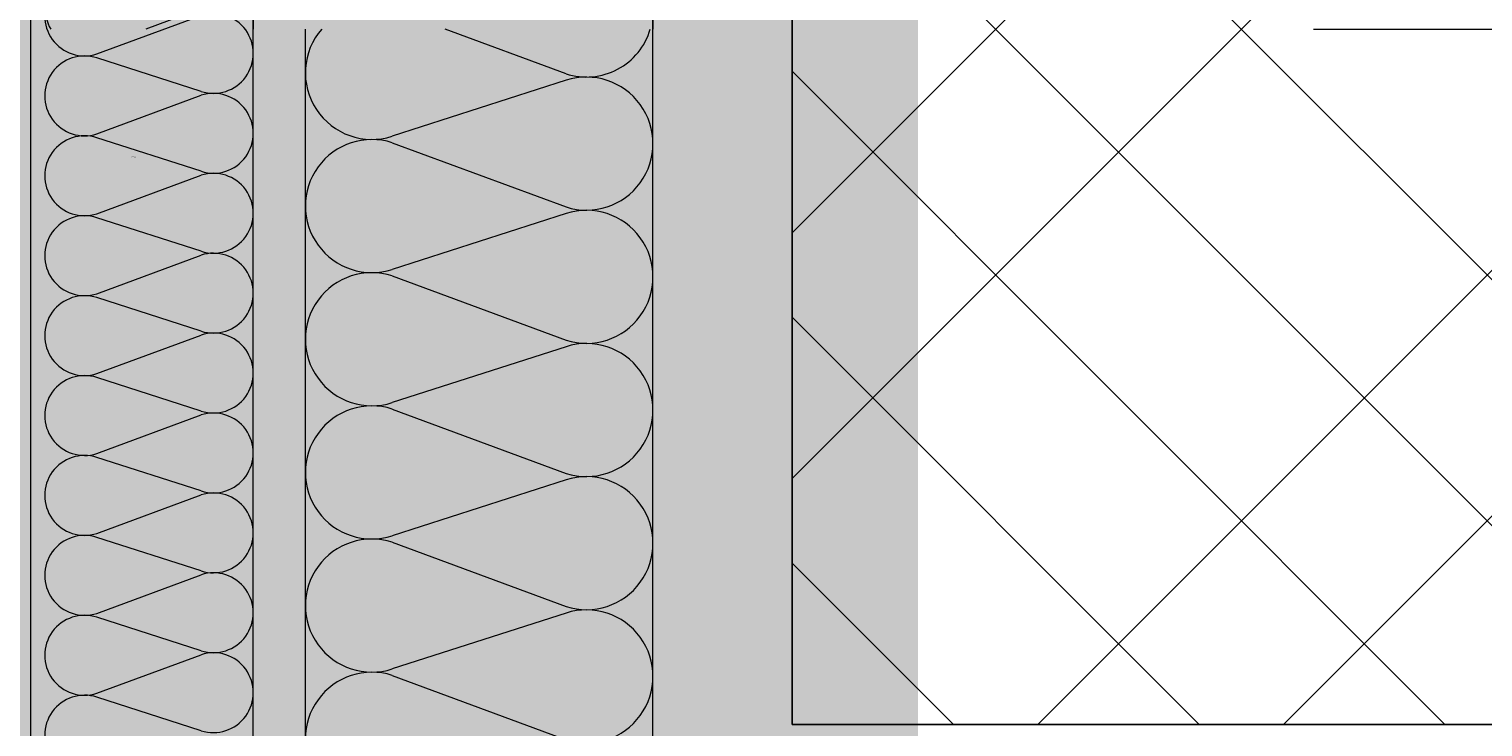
# Model space of a CAD drawing. Extents: x -620 to 300, y 62 to 1112.
# Tile 102 of 235: x -463.97 to -455.6, y 380.44 to 384.45. Entities that reach past the tile are written whole.
import ezdxf

# ---------------------------------------------------------------- set-up
doc = ezdxf.new("R2010")
doc.units = 0
doc.layers.get('0').update_dxf_attribs({"lineweight": 13})
for name, color, linetype, lineweight, true_color in [('30 -33 Aussenwände- 3 Aussenstützen', 7, 'Continuous', 50, 0x0000dd), ('30 -33 Aussenwände- 7 Fassade_ Elemente', 7, 'Continuous', 9, 0x00aacc), ('70 -72 Beschriftung- 1 Beschriftung allgemein', 7, 'Continuous', 9, 0xff6633), ('iwb_Layout BA_Markierung', 7, 'Continuous', 9, 0xbadcdc)]:
    doc.layers.add(name, color=color, linetype=linetype, lineweight=lineweight, true_color=true_color)
doc.styles.get("Standard").update_dxf_attribs({"font": 'ARIALN.TTF'})

# ---------------------------------------------------------------- blocks, each defined once
blk = doc.blocks.new('Polygon-A06CPVDTL0')
at = {"color": 0, "linetype": 'ByBlock', "lineweight": -2, "ltscale": 0.13}
blk.add_solid([(-458.9028, 86.6086), (-538.6311, 86.3963), (-458.7357, 1083.8135), (-538.6311, 1083.8135)], dxfattribs=at)
blk = doc.blocks.new('Referenz-A06CPVE6L0')
at = {"layer": '30 -33 Aussenwände- 3 Aussenstützen', "color": 0, "lineweight": 9}
for p, q in [((-452.9927, 388.4534), (-459.5785, 381.8676)), ((-454.4069, 388.4534), (-459.5785, 383.2818)), ((-459.5785, 387.0392), (-452.9927, 380.4534)), ((-451.5785, 387.0392), (-458.1643, 380.4534)), ((-459.5785, 385.625), (-454.4069, 380.4534)), ((-451.5785, 385.625), (-456.7501, 380.4534)), ((-459.5785, 384.2108), (-455.8212, 380.4534)), ((-459.5785, 382.7966), (-457.2354, 380.4534)), ((-459.5785, 381.3823), (-458.6496, 380.4534))]:
    blk.add_line(p, q, dxfattribs=at)
at = {"layer": '30 -33 Aussenwände- 3 Aussenstützen', "color": 0, "linetype": 'Continuous', "lineweight": 25, "ltscale": 0.25}
for p, q in [((-459.5785, 388.4534), (-459.5785, 380.4534)), ((-459.5785, 380.4534), (-451.5785, 380.4534))]:
    blk.add_line(p, q, dxfattribs=at)
at = {"layer": '30 -33 Aussenwände- 7 Fassade_ Elemente', "color": 0, "linetype": 'Continuous', "lineweight": 25, "ltscale": 0.25}
for p, q in [((-462.6785, 384.4534), (-462.6785, 549.4534)), ((-460.3785, 388.9534), (-460.3785, 384.4534))]:
    blk.add_line(p, q, dxfattribs=at)
at = {"layer": '30 -33 Aussenwände- 7 Fassade_ Elemente', "color": 0, "linetype": 'Continuous', "ltscale": 0.13}
for p, q in [((-463.9585, 376.0734), (-463.9585, 388.4534)), ((-462.9755, 384.5724), (-463.2974, 384.4531)), ((-463.5785, 384.3103), (-462.9785, 384.5321)), ((-462.6785, 377.3584), (-462.6785, 384.4534)), ((-462.3785, 377.6582), (-462.3785, 384.4534)), ((-460.8785, 384.1962), (-461.5742, 384.4534)), ((-460.3785, 379.6567), (-460.3785, 384.4534)), ((-456.5785, 384.4534), (-454.5785, 384.4534)), ((-462.9785, 384.095), (-463.5785, 384.2878)), ((-460.8785, 384.1587), (-461.8785, 383.8374)), ((-463.5785, 383.8507), (-462.9785, 384.0725)), ((-462.9785, 383.6353), (-463.5785, 383.8282)), ((-461.8785, 383.7999), (-460.8785, 383.4302)), ((-463.5785, 383.391), (-462.9785, 383.6128)), ((-462.9785, 383.1757), (-463.5785, 383.3685)), ((-460.8785, 383.3927), (-461.8785, 383.0713)), ((-460.8785, 383.3927), (-461.8785, 383.0713)), ((-463.5785, 382.9314), (-462.9785, 383.1532)), ((-461.8785, 383.0338), (-460.8785, 382.6641)), ((-461.8785, 383.0338), (-460.8785, 382.6641)), ((-462.9785, 382.7161), (-463.5785, 382.9089)), ((-463.5785, 382.4718), (-462.9785, 382.6936)), ((-460.8785, 382.6266), (-461.8785, 382.3052)), ((-460.8785, 382.6266), (-461.8785, 382.3052)), ((-462.9785, 382.2564), (-463.5785, 382.4493)), ((-463.5785, 382.0121), (-462.9785, 382.2339)), ((-461.8785, 382.2677), (-460.8785, 381.8981)), ((-462.9785, 381.7968), (-463.5785, 381.9896)), ((-460.8785, 381.8606), (-461.8785, 381.5392)), ((-463.5785, 381.5525), (-462.9785, 381.7743)), ((-462.9785, 381.3372), (-463.5785, 381.53)), ((-461.8785, 381.5017), (-460.8785, 381.132)), ((-463.5785, 381.0929), (-462.9785, 381.3147)), ((-462.9785, 380.8775), (-463.5785, 381.0704)), ((-460.8785, 381.0945), (-461.8785, 380.7731)), ((-463.5785, 380.6332), (-462.9785, 380.855)), ((-461.8785, 380.7356), (-460.8785, 380.366)), ((-462.9785, 380.4179), (-463.5785, 380.6107))]:
    blk.add_line(p, q, dxfattribs=at)
for centre, major_axis, end_param in [((-463.6489, 384.5289), (0.0705, 0.2186), 3.765224), ((-463.6459, 384.5686), (0.0703, 0.2186), 2.411197), ((-462.9081, 384.3135), (-0.0704, -0.2186), 3.764652), ((-461.9959, 384.2016), (-0.2883, 0.2518), 2.600578), ((-460.7612, 384.5605), (-0.1173, -0.3643), 1.598679), ((-463.6489, 384.0692), (0.0705, 0.2186), 3.765224), ((-460.7612, 383.7945), (0.3098, 0.2247), 1.254884), ((-462.9081, 383.8539), (-0.0704, -0.2186), 3.764652), ((-460.7612, 383.7945), (0.3098, -0.2247), 1.254884), ((-463.6489, 383.6096), (0.0705, 0.2186), 3.765224), ((-461.9959, 383.4356), (0.1174, 0.3643), 3.765224), ((-461.9959, 383.4356), (0.1174, 0.3643), 1.255075), ((-461.9959, 383.4356), (-0.3098, 0.2247), 1.255075), ((-462.9081, 383.3943), (-0.0704, -0.2186), 3.764652), ((-460.7612, 383.7945), (-0.1173, -0.3643), 1.254884), ((-460.7612, 383.0284), (-0.1173, -0.3643), 3.764652), ((-460.7612, 383.0284), (0.3098, 0.2247), 1.254884), ((-463.6489, 383.15), (0.0705, 0.2186), 3.765224), ((-460.7612, 383.0284), (0.3098, -0.2247), 1.254884), ((-462.9081, 382.9346), (-0.0704, -0.2186), 3.764652), ((-461.9959, 383.4356), (-0.3098, -0.2247), 1.255075), ((-461.9959, 382.6695), (0.1174, 0.3643), 3.765224), ((-461.9959, 382.6695), (0.1174, 0.3643), 1.255075), ((-463.6489, 382.6903), (0.0705, 0.2186), 3.765224), ((-461.9959, 382.6695), (-0.3098, 0.2247), 1.255075), ((-460.7612, 383.0284), (-0.1173, -0.3643), 1.254884), ((-462.9081, 382.475), (-0.0704, -0.2186), 3.764652), ((-460.7612, 382.2624), (-0.1173, -0.3643), 3.764652), ((-460.7612, 382.2624), (0.3098, 0.2247), 1.254884), ((-463.6489, 382.2307), (0.0705, 0.2186), 3.765224), ((-460.7612, 382.2624), (0.3098, -0.2247), 1.254884), ((-461.9959, 382.6695), (-0.3098, -0.2247), 1.255075), ((-461.9959, 381.9035), (0.1174, 0.3643), 3.765224), ((-462.9081, 382.0154), (-0.0704, -0.2186), 3.764652), ((-463.6489, 381.7711), (0.0705, 0.2186), 3.765224), ((-460.7612, 382.2624), (-0.1173, -0.3643), 1.254884), ((-460.7612, 381.4963), (-0.1173, -0.3643), 3.764652), ((-462.9081, 381.5557), (-0.0704, -0.2186), 3.764652), ((-463.6489, 381.3114), (0.0705, 0.2186), 3.765224), ((-461.9959, 381.1374), (0.1174, 0.3643), 3.765224), ((-462.9081, 381.0961), (-0.0704, -0.2186), 3.764652), ((-460.7612, 380.7302), (-0.1173, -0.3643), 3.764652), ((-463.6489, 380.8518), (0.0705, 0.2186), 3.765224), ((-462.9081, 380.6365), (-0.0704, -0.2186), 3.764652), ((-461.9959, 380.3714), (0.1174, 0.3643), 3.765224), ((-463.6489, 380.3922), (0.0705, 0.2186), 3.765224)]:
    blk.add_ellipse(centre, major_axis=major_axis, ratio=1, start_param=0, end_param=end_param, dxfattribs=at)
at = {"layer": '70 -72 Beschriftung- 1 Beschriftung allgemein', "color": 0, "linetype": 'Continuous', "ltscale": 0.13}
for p, q in [((-459.5785, 380.4534), (-459.5785, 388.4534)), ((-455.5785, 380.4534), (-459.5785, 380.4534))]:
    blk.add_line(p, q, dxfattribs=at)
at = {"layer": '30 -33 Aussenwände- 7 Fassade_ Elemente', "color": 0, "linetype": 'ByBlock', "ltscale": 0.13, "char_height": 0.0036, "attachment_point": 1}
for s, insert in [('{\\fArial Narrow;instanceID}', (-463.378, 383.7198)), ('{\\fArial Narrow;IFC_UUID}', (-463.3777, 383.7198))]:
    blk.add_mtext(s, dxfattribs=dict(at, insert=insert))

msp = doc.modelspace()

# ---------------------------------------------------------------- block references
at = {"color": 8, "lineweight": 13, "ltscale": 0.13, "true_color": 0x808080}
msp.add_blockref('Referenz-A06CPVE6L0', (0, 0), dxfattribs=at)
at = {"layer": 'iwb_Layout BA_Markierung', "ltscale": 0.13}
msp.add_blockref('Polygon-A06CPVDTL0', (0, 0), dxfattribs=at)

doc.saveas('drawing.dxf')
